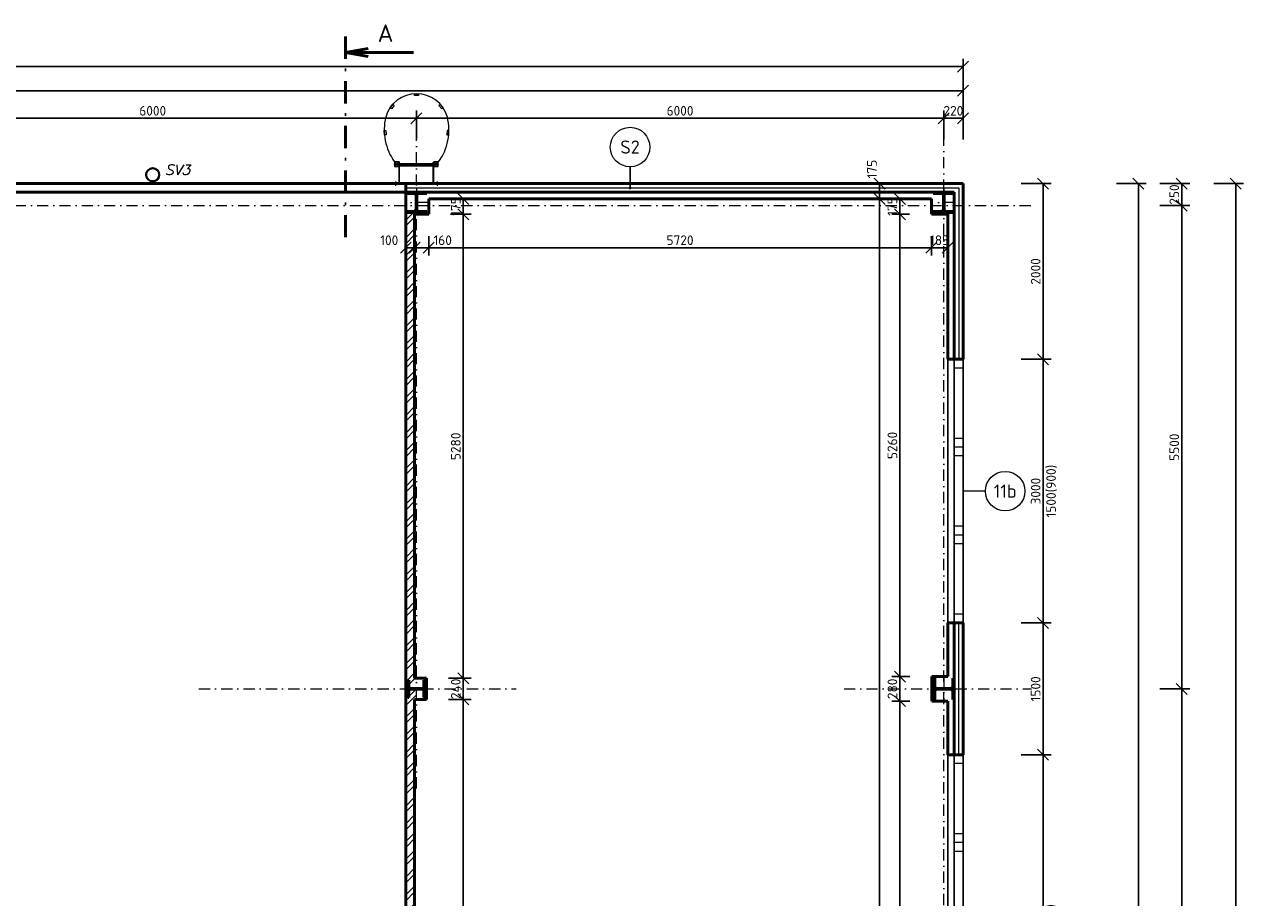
# Model space of a CAD drawing. Header units: millimetres. Extents: x -118752 to 407724, y -73278 to 155058.
# Tile 83 of 256: x 92984 to 106856, y 33443 to 43379. Entities that reach past the tile are written whole.
import ezdxf
from ezdxf.enums import TextEntityAlignment as Align

# ---------------------------------------------------------------- set-up
doc = ezdxf.new("R2010")
doc.units = ezdxf.units.MM
doc.header["$LTSCALE"] = 10
doc.linetypes.add('DASHDOT', pattern=[25.4, 12.7, -6.35, 0, -6.35])
for name, color, linetype, lineweight in [('CKBUBLINY', 1, 'Continuous', 18), ('CKBUBLINY_POPIS', 3, 'Continuous', 25), ('CKIZOLACE', 1, 'Continuous', 18), ('CKKOTY', 3, 'Continuous', 25), ('CKOKNA', 1, 'Continuous', 18), ('CKPOPIS_POHLED', 3, 'Continuous', 25), ('CKRASTR', 7, 'DASHDOT', 15), ('CKREZY_OZNACENI', 4, 'DASHDOT', 50), ('CKSTENY_PODROVINOU', 7, 'Continuous', 25), ('CKSTENY_REZ', 6, 'Continuous', 50), ('CKTEXTY_MALE', 3, 'Continuous', 18), ('CSPROFILY_OSY', 1, 'DASHDOT', 18), ('CSPROFILY_REZY', 4, 'Continuous', 50), ('požární žebřík', 201, 'Continuous', 15), ('srafy', 7, 'Continuous', 18), ('ZTI-DEŠŤOVÁ-KANALIZACE', 210, 'KANALIZACE', 40)]:
    doc.layers.add(name, color=color, linetype=linetype, lineweight=lineweight)
doc.styles.add('KURZIVA', font='italic__.ttf')
doc.styles.get("Standard").update_dxf_attribs({"font": 'isocpeur.ttf'})
doc.linetypes.add('IZOLACE_POLYSTYREN_PENOVY', pattern='A,0.001,[228,CADKON.SHX,S=0.1,R=0,X=0,Y=0],-2', length=2.001)
doc.linetypes.add('KANALIZACE', pattern='A,30,-3.5,["C",Standard,S=2.54,R=0,X=-3.81,Y=-1.27],-0.001', length=33.501)
doc.dimstyles.new('CADKON', dxfattribs={"dimscale": 50, "dimtxt": 2.2, "dimasz": 2.5, "dimexe": 1.8, "dimexo": 5, "dimgap": 0.6, "dimtad": 1, "dimrnd": 1, "dimtxsty": 'Standard', "dimblk1": 'OBLIQUE', "dimblk2": 'OBLIQUE', "dimsah": 1, "dimcen": 2.5, "dimadec": 1, "dimazin": 2, "dimtfac": 1, "dimtdec": 4, "dimtix": 1, "dimtmove": 2, "dimatfit": 3, "dimldrblk": 'OPEN30', "dimfxl": 5, "dimfxlon": 1, "dimtolj": 1, "dimarcsym": 0})

# ---------------------------------------------------------------- blocks, each defined once
blk = doc.blocks.new('_OBLIQUE')
at = {"color": 0, "linetype": 'ByBlock'}
blk.add_line((-0.5, -0.5), (0.5, 0.5), dxfattribs=at)
blk = doc.blocks.new('*D7904')
at = {"layer": 'CKKOTY', "color": 0, "lineweight": -2}
for p, q in [((104325, 41568), (104665, 41568)), ((104575, 41568), (104575, 39568)), ((104325, 39568), (104665, 39568))]:
    blk.add_line(p, q, dxfattribs=at)
at = {"layer": 'Defpoints', "color": 0}
for p in [(103664, 41568), (103664, 39568), (104575, 39568)]:
    blk.add_point(p, dxfattribs=at)
at = {"layer": 'CKKOTY', "color": 0, "lineweight": -2, "xscale": 125, "yscale": 125, "zscale": 125}
for p, rotation in [((104575, 41568), 90), ((104575, 39568), 270)]:
    blk.add_blockref('_OBLIQUE', p, dxfattribs=dict(at, rotation=rotation))
at = {"layer": 'CKKOTY', "color": 0, "insert": (104490, 40568), "char_height": 110, "attachment_point": 5, "rotation": 90}
blk.add_mtext('\\A1;2000', dxfattribs=at)
blk = doc.blocks.new('_Open90')
at = {"color": 0, "lineweight": -2}
for p, q in [((0, 0), (-1, 0)), ((-0.5, 0.5), (0, 0)), ((0, 0), (-0.5, -0.5))]:
    blk.add_line(p, q, dxfattribs=at)
blk = doc.blocks.new('*D7905')
at = {"layer": 'CKKOTY', "color": 0, "lineweight": -2}
for p, q in [((104325, 36568), (104665, 36568)), ((104575, 36568), (104575, 35068)), ((104325, 35068), (104665, 35068))]:
    blk.add_line(p, q, dxfattribs=at)
at = {"layer": 'Defpoints', "color": 0}
for p in [(103664, 36568), (103664, 35068), (104575, 35068)]:
    blk.add_point(p, dxfattribs=at)
at = {"layer": 'CKKOTY', "color": 0, "lineweight": -2, "xscale": 125, "yscale": 125, "zscale": 125}
for p, rotation in [((104575, 36568), 90), ((104575, 35068), 270)]:
    blk.add_blockref('_OBLIQUE', p, dxfattribs=dict(at, rotation=rotation))
at = {"layer": 'CKKOTY', "color": 0, "insert": (104490, 35818), "char_height": 110, "attachment_point": 5, "rotation": 90}
blk.add_mtext('\\A1;1500', dxfattribs=at)
blk = doc.blocks.new('_Open30')
at = {"color": 0, "lineweight": -2}
for p, q in [((-1, 0.27), (0, 0)), ((0, 0), (-1, -0.27)), ((0, 0), (-1, 0))]:
    blk.add_line(p, q, dxfattribs=at)
blk = doc.blocks.new('*D7915')
at = {"layer": 'CKKOTY', "color": 0, "lineweight": -2}
for p, q in [((104325, 35068), (104665, 35068)), ((104575, 35068), (104575, 31068)), ((104325, 31068), (104665, 31068))]:
    blk.add_line(p, q, dxfattribs=at)
at = {"layer": 'Defpoints', "color": 0}
for p in [(103664, 35068), (103664, 31068), (104575, 31068)]:
    blk.add_point(p, dxfattribs=at)
at = {"layer": 'CKKOTY', "color": 0, "lineweight": -2, "xscale": 125, "yscale": 125, "zscale": 125}
for p, rotation in [((104575, 35068), 90), ((104575, 31068), 270)]:
    blk.add_blockref('_OBLIQUE', p, dxfattribs=dict(at, rotation=rotation))
at = {"layer": 'CKKOTY', "color": 0, "char_height": 110, "attachment_point": 5, "rotation": 90}
for s, insert in [('\\A1;1500(900)', (104671, 33068)), ('\\A1;4000', (104490, 33068))]:
    blk.add_mtext(s, dxfattribs=dict(at, insert=insert))
blk = doc.blocks.new('*D7916')
at = {"layer": 'CKKOTY', "color": 0, "lineweight": -2}
for p, q in [((104325, 39568), (104665, 39568)), ((104575, 39568), (104575, 36568)), ((104325, 36568), (104665, 36568))]:
    blk.add_line(p, q, dxfattribs=at)
at = {"layer": 'Defpoints', "color": 0}
for p in [(103664, 39568), (103664, 36568), (104575, 36568)]:
    blk.add_point(p, dxfattribs=at)
at = {"layer": 'CKKOTY', "color": 0, "lineweight": -2, "xscale": 125, "yscale": 125, "zscale": 125}
for p, rotation in [((104575, 39568), 90), ((104575, 36568), 270)]:
    blk.add_blockref('_OBLIQUE', p, dxfattribs=dict(at, rotation=rotation))
at = {"layer": 'CKKOTY', "color": 0, "char_height": 110, "attachment_point": 5, "rotation": 90}
for s, insert in [('\\A1;1500(900)', (104671, 38068)), ('\\A1;3000', (104490, 38068))]:
    blk.add_mtext(s, dxfattribs=dict(at, insert=insert))
blk = doc.blocks.new('*D7917')
at = {"layer": 'CKKOTY', "color": 0, "lineweight": -2}
for p, q in [((105409, 41568), (105749, 41568)), ((105659, 41568), (105659, 19068)), ((105409, 19068), (105749, 19068))]:
    blk.add_line(p, q, dxfattribs=at)
at = {"layer": 'Defpoints', "color": 0}
for p in [(103664, 41568), (103664, 19068), (105659, 19068)]:
    blk.add_point(p, dxfattribs=at)
at = {"layer": 'CKKOTY', "color": 0, "lineweight": -2, "xscale": 125, "yscale": 125, "zscale": 125}
for p, rotation in [((105659, 41568), 90), ((105659, 19068), 270)]:
    blk.add_blockref('_OBLIQUE', p, dxfattribs=dict(at, rotation=rotation))
at = {"layer": 'CKKOTY', "color": 0, "insert": (105574, 30318), "char_height": 110, "attachment_point": 5, "rotation": 90}
blk.add_mtext('\\A1;22500', dxfattribs=at)
blk = doc.blocks.new('*D7924')
at = {"layer": 'CKKOTY', "color": 0, "lineweight": -2}
for p, q in [((105903, 35818), (106243, 35818)), ((106153, 30318), (106153, 35818)), ((105903, 30318), (106243, 30318))]:
    blk.add_line(p, q, dxfattribs=at)
at = {"layer": 'Defpoints', "color": 0}
for p in [(104444, 35818), (106153, 35818), (104444, 30318)]:
    blk.add_point(p, dxfattribs=at)
at = {"layer": 'CKKOTY', "color": 0, "lineweight": -2, "xscale": 125, "yscale": 125, "zscale": 125}
for p, rotation in [((106153, 35818), 90), ((106153, 30318), 270)]:
    blk.add_blockref('_OBLIQUE', p, dxfattribs=dict(at, rotation=rotation))
at = {"layer": 'CKKOTY', "color": 0, "insert": (106068, 33068), "char_height": 110, "attachment_point": 5, "rotation": 90}
blk.add_mtext('\\A1;5500', dxfattribs=at)
blk = doc.blocks.new('*D7925')
at = {"layer": 'CKKOTY', "color": 0, "lineweight": -2}
for p, q in [((105903, 41318), (106243, 41318)), ((106153, 35818), (106153, 41318)), ((105903, 35818), (106243, 35818))]:
    blk.add_line(p, q, dxfattribs=at)
at = {"layer": 'Defpoints', "color": 0}
for p in [(104444, 41318), (106153, 41318), (104444, 35818)]:
    blk.add_point(p, dxfattribs=at)
at = {"layer": 'CKKOTY', "color": 0, "lineweight": -2, "xscale": 125, "yscale": 125, "zscale": 125}
for p, rotation in [((106153, 41318), 90), ((106153, 35818), 270)]:
    blk.add_blockref('_OBLIQUE', p, dxfattribs=dict(at, rotation=rotation))
at = {"layer": 'CKKOTY', "color": 0, "insert": (106068, 38568), "char_height": 110, "attachment_point": 5, "rotation": 90}
blk.add_mtext('\\A1;5500', dxfattribs=at)
blk = doc.blocks.new('*D7926')
at = {"layer": 'CKKOTY', "color": 0, "lineweight": -2}
for p, q in [((105903, 41568), (106243, 41568)), ((106153, 41318), (106153, 41568)), ((105903, 41318), (106243, 41318))]:
    blk.add_line(p, q, dxfattribs=at)
at = {"layer": 'Defpoints', "color": 0}
for p in [(103664, 41568), (106153, 41568), (104444, 41318)]:
    blk.add_point(p, dxfattribs=at)
at = {"layer": 'CKKOTY', "color": 0, "lineweight": -2, "xscale": 125, "yscale": 125, "zscale": 125}
for p, rotation in [((106153, 41568), 270), ((106153, 41318), 90)]:
    blk.add_blockref('_OBLIQUE', p, dxfattribs=dict(at, rotation=rotation))
at = {"layer": 'CKKOTY', "color": 0, "insert": (106068, 41443), "char_height": 110, "attachment_point": 5, "rotation": 90}
blk.add_mtext('\\A1;250', dxfattribs=at)
blk = doc.blocks.new('*D7927')
at = {"layer": 'CKKOTY', "color": 0, "lineweight": -2}
for p, q in [((106516, 41568), (106856, 41568)), ((106766, 41568), (106766, 9113)), ((106516, 9113), (106856, 9113))]:
    blk.add_line(p, q, dxfattribs=at)
at = {"layer": 'Defpoints', "color": 0}
for p in [(103664, 41568), (103664, 9113), (106766, 9113)]:
    blk.add_point(p, dxfattribs=at)
at = {"layer": 'CKKOTY', "color": 0, "lineweight": -2, "xscale": 125, "yscale": 125, "zscale": 125}
for p, rotation in [((106766, 41568), 90), ((106766, 9113), 270)]:
    blk.add_blockref('_OBLIQUE', p, dxfattribs=dict(at, rotation=rotation))
at = {"layer": 'CKKOTY', "color": 0, "insert": (106681, 25340), "char_height": 110, "attachment_point": 5, "rotation": 90}
blk.add_mtext('\\A1;32455', dxfattribs=at)
blk = doc.blocks.new('*D7961')
at = {"layer": 'CKKOTY', "color": 0, "lineweight": -2}
for p, q in [((102804, 41393), (102624, 41393)), ((102714, 19168), (102714, 41393)), ((102824, 19168), (102624, 19168))]:
    blk.add_line(p, q, dxfattribs=at)
at = {"layer": 'Defpoints', "color": 0}
for p in [(102714, 41393), (103304, 41393), (103324, 19168)]:
    blk.add_point(p, dxfattribs=at)
at = {"layer": 'CKKOTY', "color": 0, "lineweight": -2, "xscale": 125, "yscale": 125, "zscale": 125}
for p, rotation in [((102714, 41393), 90), ((102714, 19168), 270)]:
    blk.add_blockref('_OBLIQUE', p, dxfattribs=dict(at, rotation=rotation))
at = {"layer": 'CKKOTY', "color": 0, "insert": (102629, 30281), "char_height": 110, "attachment_point": 5, "rotation": 90}
blk.add_mtext('\\A1;22225', dxfattribs=at)
blk = doc.blocks.new('*D7962')
at = {"layer": 'CKKOTY', "color": 0, "lineweight": -2}
for p, q in [((102944, 41568), (102624, 41568)), ((102714, 41393), (102714, 41568)), ((102804, 41393), (102624, 41393))]:
    blk.add_line(p, q, dxfattribs=at)
at = {"layer": 'Defpoints', "color": 0}
for p in [(102714, 41568), (103444, 41568), (103304, 41393)]:
    blk.add_point(p, dxfattribs=at)
at = {"layer": 'CKKOTY', "color": 0, "lineweight": -2, "xscale": 125, "yscale": 125, "zscale": 125}
for p, rotation in [((102714, 41568), 90), ((102714, 41393), 270)]:
    blk.add_blockref('_OBLIQUE', p, dxfattribs=dict(at, rotation=rotation))
at = {"layer": 'CKKOTY', "color": 0, "insert": (102628, 41733), "char_height": 110, "attachment_point": 5, "rotation": 90}
blk.add_mtext('\\A1;175', dxfattribs=at)
blk = doc.blocks.new('*D7999')
at = {"layer": 'CKKOTY', "color": 0, "lineweight": -2}
for p, q in [((103444, 42068), (103444, 42401)), ((103664, 42311), (103444, 42311)), ((103664, 42068), (103664, 42401))]:
    blk.add_line(p, q, dxfattribs=at)
at = {"layer": 'Defpoints', "color": 0}
for p in [(103444, 42311), (103444, 41568), (103664, 41568)]:
    blk.add_point(p, dxfattribs=at)
at = {"layer": 'CKKOTY', "color": 0, "lineweight": -2, "xscale": 125, "yscale": 125, "zscale": 125}
blk.add_blockref('_OBLIQUE', (103444, 42311), dxfattribs=at)
at = {"layer": 'CKKOTY', "color": 0, "lineweight": -2, "xscale": 125, "yscale": 125, "zscale": 125, "rotation": 180}
blk.add_blockref('_OBLIQUE', (103664, 42311), dxfattribs=at)
at = {"layer": 'CKKOTY', "color": 0, "insert": (103554, 42396), "char_height": 110, "attachment_point": 5}
blk.add_mtext('\\A1;220', dxfattribs=at)
blk = doc.blocks.new('*D8000')
at = {"layer": 'CKKOTY', "color": 0, "lineweight": -2}
for p, q in [((97444, 42068), (97444, 42401)), ((103444, 42311), (97444, 42311)), ((103444, 42068), (103444, 42401))]:
    blk.add_line(p, q, dxfattribs=at)
at = {"layer": 'Defpoints', "color": 0}
for p in [(97444, 42311), (97444, 41568), (103444, 41568)]:
    blk.add_point(p, dxfattribs=at)
at = {"layer": 'CKKOTY', "color": 0, "lineweight": -2, "xscale": 125, "yscale": 125, "zscale": 125, "rotation": 180}
blk.add_blockref('_OBLIQUE', (97444, 42311), dxfattribs=at)
at = {"layer": 'CKKOTY', "color": 0, "lineweight": -2, "xscale": 125, "yscale": 125, "zscale": 125}
blk.add_blockref('_OBLIQUE', (103444, 42311), dxfattribs=at)
at = {"layer": 'CKKOTY', "color": 0, "insert": (100444, 42396), "char_height": 110, "attachment_point": 5}
blk.add_mtext('\\A1;6000', dxfattribs=at)
blk = doc.blocks.new('*D8001')
at = {"layer": 'CKKOTY', "color": 0, "lineweight": -2}
for p, q in [((91444, 42068), (91444, 42401)), ((97444, 42311), (91444, 42311)), ((97444, 42068), (97444, 42401))]:
    blk.add_line(p, q, dxfattribs=at)
at = {"layer": 'Defpoints', "color": 0}
for p in [(91444, 42311), (91444, 41568), (97444, 41568)]:
    blk.add_point(p, dxfattribs=at)
at = {"layer": 'CKKOTY', "color": 0, "lineweight": -2, "xscale": 125, "yscale": 125, "zscale": 125, "rotation": 180}
blk.add_blockref('_OBLIQUE', (91444, 42311), dxfattribs=at)
at = {"layer": 'CKKOTY', "color": 0, "lineweight": -2, "xscale": 125, "yscale": 125, "zscale": 125}
blk.add_blockref('_OBLIQUE', (97444, 42311), dxfattribs=at)
at = {"layer": 'CKKOTY', "color": 0, "insert": (94444, 42396), "char_height": 110, "attachment_point": 5}
blk.add_mtext('\\A1;6000', dxfattribs=at)
blk = doc.blocks.new('*D8010')
at = {"layer": 'CKKOTY', "color": 0, "lineweight": -2}
for p, q in [((51644, 42648), (51644, 42988)), ((51644, 42898), (103664, 42898)), ((103664, 42648), (103664, 42988))]:
    blk.add_line(p, q, dxfattribs=at)
at = {"layer": 'Defpoints', "color": 0}
for p in [(103664, 42898), (51644, 41568), (103664, 41568)]:
    blk.add_point(p, dxfattribs=at)
at = {"layer": 'CKKOTY', "color": 0, "lineweight": -2, "xscale": 125, "yscale": 125, "zscale": 125, "rotation": 180}
blk.add_blockref('_OBLIQUE', (51644, 42898), dxfattribs=at)
at = {"layer": 'CKKOTY', "color": 0, "lineweight": -2, "xscale": 125, "yscale": 125, "zscale": 125}
blk.add_blockref('_OBLIQUE', (103664, 42898), dxfattribs=at)
at = {"layer": 'CKKOTY', "color": 0, "insert": (77654, 42983), "char_height": 110, "attachment_point": 5}
blk.add_mtext('\\A1;52020', dxfattribs=at)
blk = doc.blocks.new('*D8011')
at = {"layer": 'CKKOTY', "color": 0, "lineweight": -2}
for p, q in [((61224, 42374), (61224, 42714)), ((103664, 42624), (61224, 42624)), ((103664, 42374), (103664, 42714))]:
    blk.add_line(p, q, dxfattribs=at)
at = {"layer": 'Defpoints', "color": 0}
for p in [(61224, 42624), (61224, 41568), (103664, 41568)]:
    blk.add_point(p, dxfattribs=at)
at = {"layer": 'CKKOTY', "color": 0, "lineweight": -2, "xscale": 125, "yscale": 125, "zscale": 125, "rotation": 180}
blk.add_blockref('_OBLIQUE', (61224, 42624), dxfattribs=at)
at = {"layer": 'CKKOTY', "color": 0, "lineweight": -2, "xscale": 125, "yscale": 125, "zscale": 125}
blk.add_blockref('_OBLIQUE', (103664, 42624), dxfattribs=at)
at = {"layer": 'CKKOTY', "color": 0, "insert": (82444, 42709), "char_height": 110, "attachment_point": 5}
blk.add_mtext('\\A1;42440', dxfattribs=at)
blk = doc.blocks.new('*D8816')
at = {"layer": 'CKKOTY', "color": 0, "lineweight": -2}
for p, q in [((97809, 35698), (98067, 35698)), ((97977, 30438), (97977, 35698)), ((97809, 30438), (98067, 30438))]:
    blk.add_line(p, q, dxfattribs=at)
at = {"layer": 'Defpoints', "color": 0}
for p in [(97559, 35698), (97977, 35698), (97559, 30438)]:
    blk.add_point(p, dxfattribs=at)
at = {"layer": 'CKKOTY', "color": 0, "lineweight": -2, "xscale": 125, "yscale": 125, "zscale": 125}
for p, rotation in [((97977, 35698), 90), ((97977, 30438), 270)]:
    blk.add_blockref('_OBLIQUE', p, dxfattribs=dict(at, rotation=rotation))
at = {"layer": 'CKKOTY', "color": 0, "insert": (97892, 33068), "char_height": 110, "attachment_point": 5, "rotation": 90}
blk.add_mtext('\\A1;5260', dxfattribs=at)
blk = doc.blocks.new('*D8817')
at = {"layer": 'CKKOTY', "color": 0, "lineweight": -2}
for p, q in [((97809, 35938), (98067, 35938)), ((97977, 35698), (97977, 35938)), ((97809, 35698), (98067, 35698))]:
    blk.add_line(p, q, dxfattribs=at)
at = {"layer": 'Defpoints', "color": 0}
for p in [(97559, 35938), (97977, 35938), (97559, 35698)]:
    blk.add_point(p, dxfattribs=at)
at = {"layer": 'CKKOTY', "color": 0, "lineweight": -2, "xscale": 125, "yscale": 125, "zscale": 125}
for p, rotation in [((97977, 35938), 270), ((97977, 35698), 90)]:
    blk.add_blockref('_OBLIQUE', p, dxfattribs=dict(at, rotation=rotation))
at = {"layer": 'CKKOTY', "color": 0, "insert": (97892, 35818), "char_height": 110, "attachment_point": 5, "rotation": 90}
blk.add_mtext('\\A1;240', dxfattribs=at)
blk = doc.blocks.new('*D8818')
at = {"layer": 'CKKOTY', "color": 0, "lineweight": -2}
for p, q in [((97834, 41218), (98067, 41218)), ((97977, 35938), (97977, 41218)), ((97809, 35938), (98067, 35938))]:
    blk.add_line(p, q, dxfattribs=at)
at = {"layer": 'Defpoints', "color": 0}
for p in [(97584, 41218), (97977, 41218), (97559, 35938)]:
    blk.add_point(p, dxfattribs=at)
at = {"layer": 'CKKOTY', "color": 0, "lineweight": -2, "xscale": 125, "yscale": 125, "zscale": 125}
for p, rotation in [((97977, 41218), 90), ((97977, 35938), 270)]:
    blk.add_blockref('_OBLIQUE', p, dxfattribs=dict(at, rotation=rotation))
at = {"layer": 'CKKOTY', "color": 0, "insert": (97892, 38578), "char_height": 110, "attachment_point": 5, "rotation": 90}
blk.add_mtext('\\A1;5280', dxfattribs=at)
blk = doc.blocks.new('*D8819')
at = {"layer": 'CKKOTY', "color": 0, "lineweight": -2}
for p, q in [((97834, 41393), (98067, 41393)), ((97977, 41218), (97977, 41393)), ((97834, 41218), (98067, 41218))]:
    blk.add_line(p, q, dxfattribs=at)
at = {"layer": 'Defpoints', "color": 0}
for p in [(97584, 41393), (97977, 41393), (97584, 41218)]:
    blk.add_point(p, dxfattribs=at)
at = {"layer": 'CKKOTY', "color": 0, "lineweight": -2, "xscale": 125, "yscale": 125, "zscale": 125}
for p, rotation in [((97977, 41393), 270), ((97977, 41218), 90)]:
    blk.add_blockref('_OBLIQUE', p, dxfattribs=dict(at, rotation=rotation))
at = {"layer": 'CKKOTY', "color": 0, "insert": (97892, 41306), "char_height": 110, "attachment_point": 5, "rotation": 90}
blk.add_mtext('\\A1;175', dxfattribs=at)
blk = doc.blocks.new('*D8820')
at = {"layer": 'CKKOTY', "color": 0, "lineweight": -2}
for p, q in [((97324, 40988), (97324, 40748)), ((97424, 40968), (97424, 40748)), ((97324, 40838), (97424, 40838))]:
    blk.add_line(p, q, dxfattribs=at)
at = {"layer": 'Defpoints', "color": 0}
for p in [(97324, 41238), (97424, 41218), (97424, 40838)]:
    blk.add_point(p, dxfattribs=at)
at = {"layer": 'CKKOTY', "color": 0, "lineweight": -2, "xscale": 125, "yscale": 125, "zscale": 125, "rotation": 180}
blk.add_blockref('_OBLIQUE', (97324, 40838), dxfattribs=at)
at = {"layer": 'CKKOTY', "color": 0, "lineweight": -2, "xscale": 125, "yscale": 125, "zscale": 125}
blk.add_blockref('_OBLIQUE', (97424, 40838), dxfattribs=at)
at = {"layer": 'CKKOTY', "color": 0, "insert": (97135, 40923), "char_height": 110, "attachment_point": 5}
blk.add_mtext('\\A1;100', dxfattribs=at)
blk = doc.blocks.new('*D8821')
at = {"layer": 'CKKOTY', "color": 0, "lineweight": -2}
for p, q in [((97424, 40968), (97424, 40748)), ((97584, 40968), (97584, 40748)), ((97424, 40838), (97584, 40838))]:
    blk.add_line(p, q, dxfattribs=at)
at = {"layer": 'Defpoints', "color": 0}
for p in [(97424, 41218), (97584, 41218), (97584, 40838)]:
    blk.add_point(p, dxfattribs=at)
at = {"layer": 'CKKOTY', "color": 0, "lineweight": -2, "xscale": 125, "yscale": 125, "zscale": 125, "rotation": 180}
blk.add_blockref('_OBLIQUE', (97424, 40838), dxfattribs=at)
at = {"layer": 'CKKOTY', "color": 0, "lineweight": -2, "xscale": 125, "yscale": 125, "zscale": 125}
blk.add_blockref('_OBLIQUE', (97584, 40838), dxfattribs=at)
at = {"layer": 'CKKOTY', "color": 0, "insert": (97743, 40923), "char_height": 110, "attachment_point": 5}
blk.add_mtext('\\A1;160', dxfattribs=at)
blk = doc.blocks.new('*D8822')
at = {"layer": 'CKKOTY', "color": 0, "lineweight": -2}
for p, q in [((97584, 40968), (97584, 40748)), ((103304, 40968), (103304, 40748)), ((97584, 40838), (103304, 40838))]:
    blk.add_line(p, q, dxfattribs=at)
at = {"layer": 'Defpoints', "color": 0}
for p in [(97584, 41218), (103304, 41218), (103304, 40838)]:
    blk.add_point(p, dxfattribs=at)
at = {"layer": 'CKKOTY', "color": 0, "lineweight": -2, "xscale": 125, "yscale": 125, "zscale": 125, "rotation": 180}
blk.add_blockref('_OBLIQUE', (97584, 40838), dxfattribs=at)
at = {"layer": 'CKKOTY', "color": 0, "lineweight": -2, "xscale": 125, "yscale": 125, "zscale": 125}
blk.add_blockref('_OBLIQUE', (103304, 40838), dxfattribs=at)
at = {"layer": 'CKKOTY', "color": 0, "insert": (100444, 40923), "char_height": 110, "attachment_point": 5}
blk.add_mtext('\\A1;5720', dxfattribs=at)
blk = doc.blocks.new('*D8823')
at = {"layer": 'CKKOTY', "color": 0, "lineweight": -2}
for p, q in [((103304, 40968), (103304, 40748)), ((103489, 40968), (103489, 40748)), ((103304, 40838), (103489, 40838))]:
    blk.add_line(p, q, dxfattribs=at)
at = {"layer": 'Defpoints', "color": 0}
for p in [(103304, 41218), (103489, 41218), (103489, 40838)]:
    blk.add_point(p, dxfattribs=at)
at = {"layer": 'CKKOTY', "color": 0, "lineweight": -2, "xscale": 125, "yscale": 125, "zscale": 125}
blk.add_blockref('_OBLIQUE', (103304, 40838), dxfattribs=at)
at = {"layer": 'CKKOTY', "color": 0, "lineweight": -2, "xscale": 125, "yscale": 125, "zscale": 125, "rotation": 180}
blk.add_blockref('_OBLIQUE', (103489, 40838), dxfattribs=at)
at = {"layer": 'CKKOTY', "color": 0, "insert": (103397, 40923), "char_height": 110, "attachment_point": 5}
blk.add_mtext('\\A1;185', dxfattribs=at)
blk = doc.blocks.new('*D8829')
at = {"layer": 'CKKOTY', "color": 0, "lineweight": -2}
for p, q in [((103059, 35678), (102855, 35678)), ((102945, 30458), (102945, 35678)), ((103059, 30458), (102855, 30458))]:
    blk.add_line(p, q, dxfattribs=at)
at = {"layer": 'Defpoints', "color": 0}
for p in [(102945, 35678), (103309, 35678), (103309, 30458)]:
    blk.add_point(p, dxfattribs=at)
at = {"layer": 'CKKOTY', "color": 0, "lineweight": -2, "xscale": 125, "yscale": 125, "zscale": 125}
for p, rotation in [((102945, 35678), 90), ((102945, 30458), 270)]:
    blk.add_blockref('_OBLIQUE', p, dxfattribs=dict(at, rotation=rotation))
at = {"layer": 'CKKOTY', "color": 0, "insert": (102860, 33068), "char_height": 110, "attachment_point": 5, "rotation": 90}
blk.add_mtext('\\A1;5220', dxfattribs=at)
blk = doc.blocks.new('*D8830')
at = {"layer": 'CKKOTY', "color": 0, "lineweight": -2}
for p, q in [((103059, 35958), (102855, 35958)), ((102945, 35678), (102945, 35958)), ((103059, 35678), (102855, 35678))]:
    blk.add_line(p, q, dxfattribs=at)
at = {"layer": 'Defpoints', "color": 0}
for p in [(102945, 35958), (103309, 35958), (103309, 35678)]:
    blk.add_point(p, dxfattribs=at)
at = {"layer": 'CKKOTY', "color": 0, "lineweight": -2, "xscale": 125, "yscale": 125, "zscale": 125}
for p, rotation in [((102945, 35958), 90), ((102945, 35678), 270)]:
    blk.add_blockref('_OBLIQUE', p, dxfattribs=dict(at, rotation=rotation))
at = {"layer": 'CKKOTY', "color": 0, "insert": (102860, 35818), "char_height": 110, "attachment_point": 5, "rotation": 90}
blk.add_mtext('\\A1;280', dxfattribs=at)
blk = doc.blocks.new('*D8831')
at = {"layer": 'CKKOTY', "color": 0, "lineweight": -2}
for p, q in [((103054, 41218), (102855, 41218)), ((102945, 35958), (102945, 41218)), ((103059, 35958), (102855, 35958))]:
    blk.add_line(p, q, dxfattribs=at)
at = {"layer": 'Defpoints', "color": 0}
for p in [(102945, 41218), (103304, 41218), (103309, 35958)]:
    blk.add_point(p, dxfattribs=at)
at = {"layer": 'CKKOTY', "color": 0, "lineweight": -2, "xscale": 125, "yscale": 125, "zscale": 125}
for p, rotation in [((102945, 41218), 90), ((102945, 35958), 270)]:
    blk.add_blockref('_OBLIQUE', p, dxfattribs=dict(at, rotation=rotation))
at = {"layer": 'CKKOTY', "color": 0, "insert": (102860, 38588), "char_height": 110, "attachment_point": 5, "rotation": 90}
blk.add_mtext('\\A1;5260', dxfattribs=at)
blk = doc.blocks.new('*D8832')
at = {"layer": 'CKKOTY', "color": 0, "lineweight": -2}
for p, q in [((103054, 41393), (102855, 41393)), ((102945, 41218), (102945, 41393)), ((103054, 41218), (102855, 41218))]:
    blk.add_line(p, q, dxfattribs=at)
at = {"layer": 'Defpoints', "color": 0}
for p in [(102945, 41393), (103304, 41393), (103304, 41218)]:
    blk.add_point(p, dxfattribs=at)
at = {"layer": 'CKKOTY', "color": 0, "lineweight": -2, "xscale": 125, "yscale": 125, "zscale": 125}
for p, rotation in [((102945, 41393), 270), ((102945, 41218), 90)]:
    blk.add_blockref('_OBLIQUE', p, dxfattribs=dict(at, rotation=rotation))
at = {"layer": 'CKKOTY', "color": 0, "insert": (102860, 41306), "char_height": 110, "attachment_point": 5, "rotation": 90}
blk.add_mtext('\\A1;175', dxfattribs=at)
blk = doc.blocks.new('CK_S_EXT_HEAHEA240')
for p, q in [((-120, 115), (120, 115)), ((-120, 115), (-120, 103)), ((-120, 103), (-24.75, 103)), ((-3.75, -82), (-3.75, 82)), ((3.75, -82), (3.75, 82)), ((120, 103), (24.75, 103)), ((120, 115), (120, 103)), ((-120, -115), (-120, -103)), ((-120, -103), (-24.75, -103)), ((-120, -115), (120, -115)), ((120, -103), (24.75, -103)), ((120, -115), (120, -103))]:
    blk.add_line(p, q)
for centre, start, end in [((-24.75, 82), 0, 90), ((24.75, 82), 90, 180), ((-24.75, -82), 270, 0), ((24.75, -82), 180, 270)]:
    blk.add_arc(centre, 21, start, end)
blk = doc.blocks.new('žebřík')
at = {"layer": 'požární žebřík'}
for points in [[(2804, 2159), (2755, 2159), (2755, 2179), (2804, 2179)], [(2525, 2046), (2494, 2009), (2478, 2022), (2510, 2059)], [(3034, 2046), (3066, 2009), (3081, 2022), (3050, 2059)], [(2431, 1761), (2434, 1713), (2414, 1711), (2411, 1760)], [(3128, 1761), (3125, 1713), (3145, 1711), (3148, 1760)], [(2581, 1353), (2581, 1403), (2531, 1403), (2531, 1353)], [(3026, 1353), (3026, 1403), (2976, 1403), (2976, 1353)], [(2976, 1355), (2581, 1355), (2581, 1387), (2976, 1387)]]:
    blk.add_lwpolyline(points, close=True, dxfattribs=at)
for points in [[(2508, 1158), (2587, 1158), (2587, 1399)], [(2508, 1164), (2581, 1164), (2581, 1399)], [(2531, 1403), (2581, 1353)], [(2531, 1353), (2581, 1403)], [(2587, 1399), (2581, 1399)], [(3049, 1158), (2970, 1158), (2970, 1399)], [(2970, 1399), (2976, 1399)], [(2976, 1403), (3026, 1353)], [(2976, 1353), (3026, 1403)], [(3049, 1164), (2976, 1164), (2976, 1399)], [(3026, 1371), (2531, 1371)], [(2508, 1164), (2508, 1158)], [(2542, 1182), (2542, 1133)], [(3015, 1182), (3015, 1133)], [(3049, 1158), (3049, 1164)]]:
    blk.add_lwpolyline(points, dxfattribs=at)
for centre in [(2556, 1378), (3001, 1378)]:
    blk.add_circle(centre, 25, dxfattribs=at)
for centre, radius, start, end in [((2780, 1816), 364, 15.71, 164.29), ((3031, 1767), 619, 166.2737, 216.0695), ((2529, 1767), 619, 323.9305, 13.7263)]:
    blk.add_arc(centre, radius, start, end, dxfattribs=at)
blk = doc.blocks.new('CK_S_EXT_HEAHEA200')
for p, q in [((-100, 95), (100, 95)), ((-100, 95), (-100, 85)), ((-100, 85), (-21.25, 85)), ((-3.25, -67), (-3.25, 67)), ((3.25, -67), (3.25, 67)), ((100, 85), (21.25, 85)), ((100, 95), (100, 85)), ((-100, -95), (-100, -85)), ((-100, -85), (-21.25, -85)), ((-100, -95), (100, -95)), ((100, -85), (21.25, -85)), ((100, -95), (100, -85))]:
    blk.add_line(p, q)
for centre, start, end in [((-21.25, 67), 0, 90), ((21.25, 67), 90, 180), ((-21.25, -67), 270, 0), ((21.25, -67), 180, 270)]:
    blk.add_arc(centre, 18, start, end)
blk = doc.blocks.new('CK_BUBBLE_1_0_0')
at = {"color": 0, "linetype": 'ByBlock', "lineweight": -2}
blk.add_circle((0, 0), 1, dxfattribs=at)

msp = doc.modelspace()

# ---------------------------------------------------------------- hatches: boundary and pattern name
at = {"layer": 'srafy', "transparency": 33554661}
h = msp.add_hatch(dxfattribs=at)
h.set_pattern_fill('ANSI32', color=256, scale=15, style=0)
h.paths.add_polyline_path([(97324.387, 41238.166), (97324.387, 35818.166), (97444.387, 35821.416), (97444.387, 35938.166), (97424.387, 35938.166), (97424.387, 41238.166)])
h = msp.add_hatch(dxfattribs=at)
h.set_pattern_fill('ANSI32', color=256, scale=15, style=0)
edge = h.paths.add_edge_path()
edge.add_line((97424.387, 35698.166), (97444.387, 35698.166))
edge.add_line((97444.387, 35698.166), (97444.387, 35814.916))
edge.add_line((97444.387, 35814.916), (97377.387, 35814.916))
edge.add_arc((97377.387, 35796.916), 18, 90, 180)
edge.add_line((97359.387, 35796.916), (97359.387, 35718.166))
edge.add_line((97359.387, 35718.166), (97349.387, 35718.166))
edge.add_line((97349.387, 35718.166), (97349.387, 35818.166))
edge.add_line((97349.387, 35818.166), (97324.387, 35818.166))
edge.add_line((97324.387, 35818.166), (97324.387, 30318.166))
edge.add_line((97324.387, 30318.166), (97349.387, 30318.166))
edge.add_line((97349.387, 30318.166), (97349.387, 30418.166))
edge.add_line((97349.387, 30418.166), (97359.387, 30418.166))
edge.add_line((97359.387, 30418.166), (97359.387, 30339.416))
edge.add_arc((97377.387, 30339.416), 18, 180, 270)
edge.add_line((97377.387, 30321.416), (97444.387, 30321.416))
edge.add_line((97444.387, 30321.416), (97444.387, 30438.166))
edge.add_line((97444.387, 30438.166), (97424.387, 30438.166))
edge.add_line((97424.387, 30438.166), (97424.387, 35698.166))

# ---------------------------------------------------------------- linework, layer by layer
at = {"layer": 'CKBUBLINY'}
msp.add_line((103918.338, 38068.166), (103664.387, 38068.166), dxfattribs=at)
at = {"layer": 'CKIZOLACE', "linetype": 'IZOLACE_POLYSTYREN_PENOVY', "ltscale": 5}
for points in [[(97324.387, 41518.166), (103614.387, 41518.166), (103614.387, 39568.166)], [(103614.387, 35068.166), (103614.387, 36568.166)]]:
    msp.add_lwpolyline(points, dxfattribs=at)
at = {"layer": 'CKOKNA'}
for p, q in [((103564.387, 39468.166), (103564.387, 39568.166)), ((103664.387, 39568.166), (103564.387, 39568.166)), ((103664.387, 39468.166), (103664.387, 39568.166)), ((103564.387, 38668.166), (103564.387, 39468.166)), ((103664.387, 39468.166), (103564.387, 39468.166)), ((103664.387, 38668.166), (103664.387, 39468.166)), ((103664.387, 38668.166), (103564.387, 38668.166)), ((103564.387, 38668.166), (103564.387, 38568.166)), ((103664.387, 38568.166), (103564.387, 38568.166)), ((103564.387, 38568.166), (103564.387, 38468.166)), ((103664.387, 38668.166), (103664.387, 38568.166)), ((103664.387, 38568.166), (103664.387, 38468.166)), ((103564.387, 37668.166), (103564.387, 38468.166)), ((103664.387, 38468.166), (103564.387, 38468.166)), ((103664.387, 37668.166), (103664.387, 38468.166)), ((103664.387, 37668.166), (103564.387, 37668.166)), ((103564.387, 37668.166), (103564.387, 37568.166)), ((103664.387, 37668.166), (103664.387, 37568.166)), ((103664.387, 37568.166), (103564.387, 37568.166)), ((103564.387, 37568.166), (103564.387, 37468.166)), ((103564.387, 36668.166), (103564.387, 37468.166)), ((103664.387, 37468.166), (103564.387, 37468.166)), ((103664.387, 37568.166), (103664.387, 37468.166)), ((103664.387, 36668.166), (103664.387, 37468.166)), ((103664.387, 36668.166), (103564.387, 36668.166)), ((103564.387, 36668.166), (103564.387, 36568.166)), ((103664.387, 36668.166), (103664.387, 36568.166)), ((103664.387, 36568.166), (103564.387, 36568.166)), ((103564.387, 34968.166), (103564.387, 35068.166)), ((103664.387, 35068.166), (103564.387, 35068.166)), ((103564.387, 34168.166), (103564.387, 34968.166)), ((103664.387, 34968.166), (103564.387, 34968.166)), ((103664.387, 34968.166), (103664.387, 35068.166)), ((103664.387, 34168.166), (103664.387, 34968.166)), ((103664.387, 34168.166), (103564.387, 34168.166)), ((103564.387, 34168.166), (103564.387, 34068.166)), ((103664.387, 34168.166), (103664.387, 34068.166)), ((103664.387, 34068.166), (103564.387, 34068.166)), ((103564.387, 34068.166), (103564.387, 33968.166)), ((103664.387, 34068.166), (103664.387, 33968.166)), ((103564.387, 33168.166), (103564.387, 33968.166)), ((103664.387, 33968.166), (103564.387, 33968.166)), ((103664.387, 33168.166), (103664.387, 33968.166))]:
    msp.add_line(p, q, dxfattribs=at)
at = {"layer": 'CKRASTR'}
for p, q in [((97444.387, 34684.858), (97444.387, 42318.166)), ((103444.387, 6677.167), (103444.387, 42318.166)), ((49930.609, 41318.166), (104444.387, 41318.166)), ((94969.522, 35818.166), (98577.696, 35818.166)), ((102311.079, 35818.166), (104444.387, 35818.166))]:
    msp.add_line(p, q, dxfattribs=at)
at = {"layer": 'CKREZY_OZNACENI', "ltscale": 2}
msp.add_line((96636.055, 40956.028), (96636.055, 43315.78), dxfattribs=at)
at = {"layer": 'CKREZY_OZNACENI', "linetype": 'Continuous'}
for q in [(96894.567, 43104.942), (97411.071, 43059.359), (96894.567, 43013.777)]:
    msp.add_line((96636.055, 43059.359), q, dxfattribs=at)
at = {"layer": 'CKSTENY_PODROVINOU'}
for p, q in [((97324.387, 41568.166), (103664.387, 41568.166)), ((97324.387, 41468.166), (97324.387, 41568.166)), ((103664.387, 41568.166), (103664.387, 39568.166)), ((97324.387, 41468.166), (103564.387, 41468.166)), ((103564.387, 41468.166), (103564.387, 39568.166)), ((103489.387, 39568.166), (103489.387, 36568.243)), ((103564.387, 36568.166), (103564.387, 39568.166)), ((103564.387, 39568.166), (103664.387, 39568.166)), ((103664.387, 36568.166), (103664.387, 39568.166)), ((103564.387, 35068.166), (103564.387, 36568.166)), ((103564.387, 36568.166), (103664.387, 36568.166)), ((103489.387, 35068.166), (103489.387, 31068.166)), ((103564.387, 31068.166), (103564.387, 35068.166)), ((103564.387, 35068.166), (103664.387, 35068.166)), ((103664.387, 31068.166), (103664.387, 35068.166))]:
    msp.add_line(p, q, dxfattribs=at)
at = {"layer": 'CKSTENY_REZ'}
for p, q in [((103664.387, 41568.166), (61224.387, 41568.166)), ((97324.387, 41468.166), (97324.387, 41568.166)), ((103664.387, 39568.166), (103664.387, 41568.166)), ((103564.387, 41468.166), (61324.387, 41468.166)), ((97324.387, 41468.166), (97424.387, 41468.166)), ((97324.387, 19398.166), (97324.387, 41468.166)), ((97584.387, 41218.166), (97584.387, 41393.166)), ((97584.387, 41393.166), (103304.387, 41393.166)), ((103304.387, 41218.166), (103304.387, 41393.166)), ((103564.387, 39568.166), (103564.387, 41468.166)), ((97424.387, 35938.166), (97424.387, 41238.166)), ((97424.387, 41218.166), (97584.387, 41218.166)), ((103489.387, 41218.166), (103304.387, 41218.166)), ((103489.387, 41218.166), (103489.387, 39568.166)), ((103489.387, 39568.166), (103564.387, 39568.166)), ((103664.387, 39568.166), (103564.387, 39568.166)), ((103564.387, 36568.166), (103489.387, 36568.243)), ((103489.387, 36568.243), (103489.387, 35958.166)), ((103564.387, 35068.166), (103564.387, 36568.166)), ((103664.387, 36568.166), (103564.387, 36568.166)), ((103664.387, 35068.166), (103664.387, 36568.166)), ((97424.387, 35938.166), (97559.387, 35938.166)), ((97559.387, 35938.166), (97559.387, 35698.166)), ((103489.387, 35958.166), (103309.387, 35958.166)), ((103309.387, 35958.166), (103309.387, 35678.166)), ((97559.387, 35698.166), (97424.387, 35698.166)), ((97424.387, 30438.166), (97424.387, 35698.166)), ((103309.387, 35678.166), (103489.387, 35678.166)), ((103489.387, 35678.166), (103489.387, 35068.166)), ((103489.387, 35068.166), (103564.387, 35068.166)), ((103664.387, 35068.166), (103564.387, 35068.166))]:
    msp.add_line(p, q, dxfattribs=at)
at = {"layer": 'CSPROFILY_OSY'}
for p, q in [((97444.387, 41513.166), (97444.387, 41228.166)), ((103444.387, 41513.166), (103444.387, 41228.166)), ((97574.387, 41353.166), (97314.387, 41353.166)), ((103574.387, 41353.166), (103314.387, 41353.166)), ((103444.387, 35968.166), (103444.387, 35668.166)), ((97549.387, 35818.166), (97339.387, 35818.166)), ((97444.387, 35708.166), (97444.387, 35928.166)), ((103299.387, 35818.166), (103569.387, 35818.166))]:
    msp.add_line(p, q, dxfattribs=at)
at = {"layer": 'ZTI-DEŠŤOVÁ-KANALIZACE'}
msp.add_circle((94443.74, 41668.166), 75, dxfattribs=at)

# ---------------------------------------------------------------- block references
msp.add_blockref('žebřík', (94665.999, 40410.609))
at = {"layer": 'CKBUBLINY'}
ref = msp.add_blockref('CK_BUBBLE_1_0_0', (99875.324, 41983.162), dxfattribs=dict(at, xscale=225, yscale=225, zscale=225))
ref.add_attrib('NUM1', 'S2', dxfattribs={"layer": 'CKBUBLINY_POPIS', "height": 150}).set_placement((99875.324, 41983.162), align=Align.MIDDLE_CENTER)
ref = msp.add_blockref('CK_BUBBLE_1_0_0', (104143.338, 38068.166), dxfattribs=dict(at, xscale=225, yscale=225, zscale=225))
ref.add_attrib('NUM1', '11b', dxfattribs={"layer": 'CKBUBLINY_POPIS', "height": 150}).set_placement((104143.338, 38068.166), align=Align.MIDDLE_CENTER)
at = {"layer": 'CSPROFILY_REZY'}
for name, p, rotation in [('CK_S_EXT_HEAHEA240', (97444.387, 41353.166), 180), ('CK_S_EXT_HEAHEA240', (103444.387, 41353.166), 180), ('CK_S_EXT_HEAHEA240', (103444.387, 35818.166), 270), ('CK_S_EXT_HEAHEA200', (97444.387, 35818.166), 90)]:
    msp.add_blockref(name, p, dxfattribs=dict(at, rotation=rotation))

# ---------------------------------------------------------------- texts
at = {"layer": 'CKPOPIS_POHLED'}
msp.add_text('A', height=200, dxfattribs=at).set_placement((97093.012, 43279.065), align=Align.MIDDLE_CENTER)
at = {"layer": 'CKTEXTY_MALE', "style": 'KURZIVA'}
msp.add_text('SV3', height=115, dxfattribs=at).set_placement((94583.579, 41666.556))

# ---------------------------------------------------------------- dimensions: what is measured, and where the dimension line sits
at = {"layer": 'CKKOTY'}
for base, p1, p2, override, picture, middle in [((103664.387, 42898.151), (51644.387, 41568.166), (103664.387, 41568.166), {"dimscale": 50, "dimexo": 10, "dimldrblk": 'Open90'}, '*D8010', (77654.387, 42983.151)), ((61224.387, 42623.936), (103664.387, 41568.166), (61224.387, 41568.166), {"dimscale": 50, "dimexo": 10, "dimldrblk": 'Open90'}, '*D8011', (82444.387, 42708.936)), ((91444.387, 42311.111), (97444.387, 41568.166), (91444.387, 41568.166), {"dimscale": 50, "dimexo": 10, "dimtmove": 2}, '*D8001', (94444.387, 42396.111)), ((97444.387, 42311.111), (103444.387, 41568.166), (97444.387, 41568.166), {"dimscale": 50, "dimexo": 10, "dimtmove": 2}, '*D8000', (100444.387, 42396.111)), ((103444.387, 42311.111), (103664.387, 41568.166), (103444.387, 41568.166), {"dimscale": 50, "dimexo": 10, "dimldrblk": 'Open90'}, '*D7999', (103554.387, 42396.111)), ((103304.387, 40838.121), (97584.387, 41218.166), (103304.387, 41218.166), {"dimtmove": 2}, '*D8822', (100444.387, 40923.121)), ((103489.387, 40838.121), (103304.387, 41218.166), (103489.387, 41218.166), {"dimtmove": 2}, '*D8823', (103396.887, 40923.121))]:
    dim = msp.add_linear_dim(base=base, p1=p1, p2=p2, dimstyle='CADKON', override=override, dxfattribs=at)
    dim.commit()
    dim.dimension.update_dxf_attribs({"geometry": picture, "text_midpoint": middle})
dim = msp.add_linear_dim(base=(102714.073, 41568.166), p1=(103304.387, 41393.166), p2=(103444.387, 41568.166), angle=90, dimstyle='CADKON', override={"dimscale": 50, "dimexo": 10, "dimtmove": 2}, dxfattribs=at)
dim.commit()
dim.dimension.update_dxf_attribs({"geometry": '*D7962', "text_midpoint": (102627.802, 41733.034), "dimtype": 160})
for base, p1, p2, override, picture, middle in [((104574.881, 39568.166), (103664.387, 41568.166), (103664.387, 39568.166), {"dimscale": 50, "dimexo": 10, "dimldrblk": 'Open90'}, '*D7904', (104489.881, 40568.166)), ((105659.156, 19068.166), (103664.387, 41568.166), (103664.387, 19068.166), {"dimscale": 50, "dimexo": 10, "dimldrblk": 'Open90'}, '*D7917', (105574.156, 30318.166)), ((106152.628, 41568.166), (104444.387, 41318.166), (103664.387, 41568.166), {"dimscale": 50, "dimexo": 10, "dimtmove": 2}, '*D7926', (106067.628, 41443.166)), ((106766.379, 9112.666), (103664.387, 41568.166), (103664.387, 9112.666), {"dimscale": 50, "dimexo": 10, "dimldrblk": 'Open90'}, '*D7927', (106681.379, 25340.416)), ((97977.252, 41393.166), (97584.387, 41218.166), (97584.387, 41393.166), {"dimtmove": 2}, '*D8819', (97892.252, 41305.666)), ((102714.073, 41393.166), (103324.387, 19168.166), (103304.387, 41393.166), {"dimscale": 50, "dimexo": 10, "dimtmove": 2}, '*D7961', (102629.073, 30280.666)), ((102945.073, 41393.166), (103304.387, 41218.166), (103304.387, 41393.166), {"dimtmove": 2}, '*D8832', (102860.073, 41305.666)), ((106152.628, 41318.166), (104444.387, 35818.166), (104444.387, 41318.166), {"dimscale": 50, "dimexo": 10, "dimtmove": 2}, '*D7925', (106067.628, 38568.166)), ((97977.252, 41218.166), (97559.387, 35938.166), (97584.387, 41218.166), {"dimtmove": 2}, '*D8818', (97892.252, 38578.166)), ((102945.073, 41218.166), (103309.387, 35958.166), (103304.387, 41218.166), {"dimtmove": 2}, '*D8831', (102860.073, 38588.166)), ((104574.881, 35068.166), (103664.387, 36568.166), (103664.387, 35068.166), {"dimscale": 50, "dimexo": 10, "dimtmove": 2}, '*D7905', (104489.881, 35818.166)), ((97977.252, 35938.166), (97559.387, 35698.166), (97559.387, 35938.166), {"dimtmove": 2}, '*D8817', (97892.252, 35818.166)), ((102945.073, 35958.166), (103309.387, 35678.166), (103309.387, 35958.166), {"dimtmove": 2}, '*D8830', (102860.073, 35818.166)), ((106152.628, 35818.166), (104444.387, 30318.166), (104444.387, 35818.166), {"dimscale": 50, "dimexo": 10, "dimtmove": 2}, '*D7924', (106067.628, 33068.166)), ((97977.252, 35698.166), (97559.387, 30438.166), (97559.387, 35698.166), {"dimtmove": 2}, '*D8816', (97892.252, 33068.166)), ((102945.073, 35678.166), (103309.387, 30458.166), (103309.387, 35678.166), {"dimtmove": 2}, '*D8829', (102860.073, 33068.166))]:
    dim = msp.add_linear_dim(base=base, p1=p1, p2=p2, angle=90, dimstyle='CADKON', override=override, dxfattribs=at)
    dim.commit()
    dim.dimension.update_dxf_attribs({"geometry": picture, "text_midpoint": middle})
dim = msp.add_linear_dim(base=(97424.387, 40838.121), p1=(97324.387, 41238.166), p2=(97424.387, 41218.166), dimstyle='CADKON', dxfattribs=at)
dim.commit()
dim.dimension.update_dxf_attribs({"geometry": '*D8820', "text_midpoint": (97135.223, 40923.121), "dimtype": 160})
dim = msp.add_linear_dim(base=(97584.387, 40838.121), p1=(97424.387, 41218.166), p2=(97584.387, 41218.166), dimstyle='CADKON', override={"dimtmove": 2}, dxfattribs=at)
dim.commit()
dim.dimension.update_dxf_attribs({"geometry": '*D8821', "text_midpoint": (97743.297, 40923.121), "dimtype": 160})
for base, p1, p2, picture, middle in [((104574.881, 36568.166), (103664.387, 39568.166), (103664.387, 36568.166), '*D7916', (104489.881, 38068.166)), ((104574.881, 31068.166), (103664.387, 35068.166), (103664.387, 31068.166), '*D7915', (104489.881, 33068.166))]:
    dim = msp.add_linear_dim(base=base, p1=p1, p2=p2, angle=90, text='<>\\X1500(900)', dimstyle='CADKON', override={"dimscale": 50, "dimexo": 10, "dimtmove": 2}, dxfattribs=at)
    dim.commit()
    dim.dimension.update_dxf_attribs({"geometry": picture, "text_midpoint": middle})

# ---------------------------------------------------------------- leaders
at = {"layer": 'CKBUBLINY'}
msp.add_leader([(99875.324, 41518.166), (99875.324, 41758.162)], dimstyle='CADKON', override={"dimasz": 2.5, "dimldrblk": 'DotSmall'}, dxfattribs=at)

doc.saveas('drawing.dxf')
